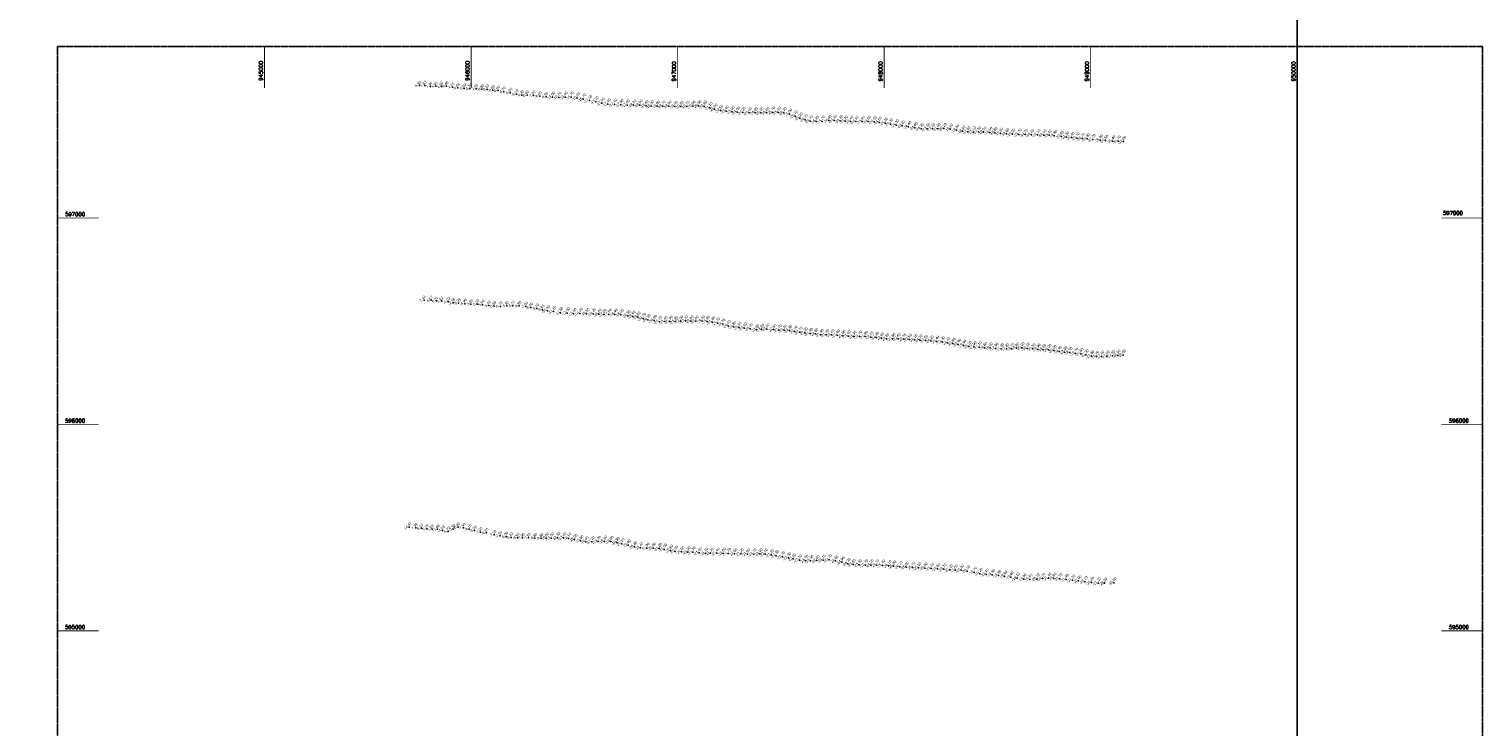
# Model space of a CAD drawing. Header units: feet. Extents: x 923032 to 950902, y 470215 to 606658.
# Tile 65 of 66: x 943860 to 950899, y 594534 to 597915. Entities that reach past the tile are written whole.
import ezdxf
from ezdxf.enums import TextEntityAlignment as Align

# ---------------------------------------------------------------- set-up
doc = ezdxf.new("R2010")
doc.units = ezdxf.units.FT
doc.header["$MEASUREMENT"] = 0
doc.header["$XCLIPFRAME"] = 0
doc.header["$PDSIZE"] = 100
doc.linetypes.add('DASHED2', pattern=[0.375, 0.25, -0.125])
doc.layers.add('ALIGNSPACE-24x36', color=1, linetype='DASHED2', plot=False)
for name, color, linetype in [('ELEV8', 7, 'Continuous'), ('GRID-LABELS-X', 7, 'Continuous'), ('GRID-LABELS-Y', 7, 'Continuous'), ('GRID-TICKS-X', 7, 'Continuous'), ('GRID-TICKS-Y', 7, 'Continuous'), ('POINTS8', 7, 'Continuous')]:
    doc.layers.add(name, color=color, linetype=linetype)
doc.layers.add('MrSID', color=251, linetype='Continuous', transparency=0.2)
doc.styles.add('MM-STANDARD', font='txt', dxfattribs={"height": 1})
doc.styles.get("Standard").update_dxf_attribs({"font": 'simplex.shx'})
picture_1 = doc.add_image_def('image7.sid', size_in_pixel=(6310, 6971))

msp = doc.modelspace()

# ---------------------------------------------------------------- linework, layer by layer
at = {"layer": 'ALIGNSPACE-24x36'}
msp.add_lwpolyline([(943996.9, 597829.9), (950897.1, 597829.9), (950897.1, 593574.1), (943996.9, 593574.1)], close=True, dxfattribs=at)
at = {"layer": 'GRID-TICKS-X', "const_width": 4, "flags": 128}
for points in [[(945000, 597829.9), (945000, 597629.9)], [(946000, 597829.9), (946000, 597629.9)], [(947000, 597829.9), (947000, 597629.9)], [(948000, 597829.9), (948000, 597629.9)], [(949000, 597829.9), (949000, 597629.9)], [(950000, 597829.9), (950000, 597629.9)]]:
    msp.add_lwpolyline(points, dxfattribs=at)
at = {"layer": 'GRID-TICKS-Y', "const_width": 4, "flags": 128}
for points in [[(943996.9, 597000), (944196.9, 597000)], [(950697.1, 597000), (950897.1, 597000)], [(943996.9, 596000), (944196.9, 596000)], [(950697.1, 596000), (950897.1, 596000)], [(943996.9, 595000), (944196.9, 595000)], [(950697.1, 595000), (950897.1, 595000)]]:
    msp.add_lwpolyline(points, dxfattribs=at)
at = {"layer": 'POINTS8', "color": 250, "linetype": 'Continuous', "lineweight": 0, "transparency": 33554687}
for p in [(945749.7, 597641.2, 8.4), (945775.7, 597642.3, 7.8), (945880.6, 597638.3, -0.4), (945803.5, 597637.4, 7.3), (945829.8, 597637.6, 4.9), (945856.6, 597637.5, 1.7), (945909.2, 597633.2, -4), (945935.7, 597629.7, -5), (945966.4, 597627.3, -5.5), (945994, 597626, -6.8), (946023.9, 597624.9, -7.9), (946052.4, 597623.5, -8.4), (946077.8, 597622.7, -9.1), (946105.6, 597618.8, -8.6), (946130.8, 597616.8, -8), (946158.8, 597611.6, -6.7), (946189.6, 597606.6, -6.6), (946219, 597598.9, -6.7), (946245.6, 597595.5, -6.3), (946271.2, 597594.1, -6.6), (946301.6, 597592.6, -7.3), (946332.2, 597589.2, -8.6), (946363.2, 597586.2, -9.9), (946393.4, 597584.6, -11), (946424.1, 597584.2, -12.2), (946454.7, 597584.8, -13.4), (946483.9, 597584.7, -14.7), (946514.2, 597580.9, -15.9), (946543.1, 597575, -16.7), (946573.1, 597568.2, -17.1), (946604.1, 597562.4, -17.3), (946633.4, 597555.5, -17.3), (946662.8, 597551, -17.4), (946693.7, 597550, -17.4), (946724.9, 597548.7, -17.6), (946755.3, 597546.9, -17.9), (946786.6, 597546.1, -18.2), (946817, 597546.1, -18.5), (946847, 597543.8, -18.6), (946871.3, 597541.8, -18.3), (946900.6, 597541.1, -18.8), (946928.1, 597541.4, -18.7), (946957.3, 597541.2, -18.9), (946987.2, 597539.5, -19.4), (947016.2, 597539.3, -19.5), (947044.4, 597539.7, -19.7), (947073.2, 597540.8, -20), (947101.8, 597542.9, -20.5), (947128.9, 597540.5, -20.8), (947155.7, 597533.7, -21.1), (947179, 597526.6, -21.8), (947207.3, 597520.4, -22.5), (947234.2, 597516.8, -23.4), (947262.2, 597514, -23.9), (947288.1, 597511.9, -24), (947316.2, 597510.2, -24.2), (947346.6, 597509.1, -24.4), (947374.9, 597509.2, -24.9), (947402.7, 597509.2, -25.3), (947430.9, 597509.9, -25.6), (947459.3, 597511.5, -25.7), (947487.4, 597511.5, -25.9), (947514.4, 597508.6, -26.3), (947541.3, 597502.2, -26), (947568.9, 597493, -25.7), (947591.8, 597483.3, -25.2), (947617.8, 597475.5, -24.7), (947642.4, 597469.5, -24.7), (947670.5, 597467, -24.3), (947699.5, 597467.4, -24.2), (947731.6, 597471.4, -24.4), (947758.1, 597471.9, -24.1), (947786.9, 597471.2, -24.2), (947811.9, 597468.4, -24.2), (947837, 597467.5, -24.4), (947863.2, 597467.2, -24.5), (947893.3, 597467.4, -24.6), (947922.7, 597467.5, -24.6), (947951, 597466, -24.4), (947975.1, 597463.1, -24.5), (948004.2, 597458.8, -24.3), (948029.9, 597454.9, -24.3), (948057.7, 597449.7, -24.3), (948087.6, 597445.9, -23.8), (948118.4, 597441.9, -24.4), (948148.3, 597436.1, -24.4), (948178.5, 597432, -24.3), (948208.7, 597431.8, -23.5), (948233.5, 597432.3, -22.4), (948259.7, 597432.4, -21), (948289, 597432.6, -20.1), (948320.2, 597429.3, -19.6), (948350.2, 597424.6, -19.2), (948379.9, 597420, -18.1), (948404.8, 597417.7, -17.5), (948431.3, 597416.3, -17.1), (948456.8, 597416.8, -17.5), (948481.3, 597415.2, -18), (948510.6, 597414.1, -18.6), (948535.5, 597412.2, -18.8), (948563.2, 597409.2, -19.3), (948592.3, 597407, -19.6), (948621.6, 597405.5, -19.5), (948652.7, 597404.1, -19.7), (948683, 597403.6, -19.7), (948712.8, 597403.1, -19.4), (948742.8, 597402.7, -19.1), (948772.5, 597401.4, -19), (948798.2, 597400.2, -19.1), (948823.5, 597398.3, -19.8), (948856.5, 597394.6, -20.6), (948882.6, 597392, -21.5), (948907.6, 597389.2, -22.4), (948933.2, 597386.8, -23.7), (948958, 597384.2, -25.7), (948982.8, 597382.5, -26.9), (949010.4, 597379.2, -27.7), (949045.3, 597376.6, -28.9), (949071.7, 597374.7, -30.5), (949106, 597372.4, -31.4), (949132.7, 597371.7, -31.7), (949158.5, 597369.6, -32), (945772.7, 596602.1, 7.4), (945807.4, 596601.1, 6.7), (945832.2, 596597.9, 6), (945857.6, 596596.5, 4.8), (945889.2, 596593.6, 0), (945912.9, 596588.2, -3), (945939.7, 596586.9, -5.4), (945968.9, 596584.6, -5), (945998.9, 596582.5, -3.9), (946029.1, 596582.2, -5.1), (946055.1, 596579.8, -5.5), (946086, 596575.2, -5.4), (946111.6, 596572.9, -5.5), (946142.1, 596571.8, -5.7), (946173.2, 596573.5, -5.9), (946202.2, 596574.8, -6.2), (946233.4, 596573.8, -6.8), (946265.6, 596571.1, -7.6), (946289.2, 596565.7, -8.4), (946318.8, 596560.8, -9.1), (946345.6, 596555.3, -9.8), (946369.3, 596550.6, -10.5), (946399.1, 596546.5, -11.1), (946432.8, 596541, -11.9), (946465.3, 596539.3, -12.6), (946496.4, 596535.6, -13.6), (946527, 596537.4, -14.6), (946559.4, 596536.3, -15.5), (946590.5, 596535.2, -16.2), (946618.8, 596533.3, -16.6), (946643.2, 596531.9, -17), (946667.3, 596532.9, -17.5), (946696.5, 596532.8, -18.4), (946725.6, 596531.4, -18.9), (946758.7, 596526.3, -19.5), (946782.9, 596523.2, -19.6), (946807.7, 596518.6, -19.8), (946832.9, 596512.3, -20.2), (946856.3, 596506.6, -20.5), (946886.1, 596502.7, -20.8), (946911.5, 596497.4, -20.7), (946937.4, 596497.8, -21.4), (946963, 596498.6, -21.9), (946988.7, 596497.9, -21.8), (947013.4, 596499.6, -22.5), (947037.6, 596500.8, -23.2), (947063.3, 596500.2, -23.6), (947088.4, 596500, -23.8), (947118.4, 596499.9, -24.2), (947142.7, 596498.6, -24.3), (947167.8, 596495.3, -24.4), (947192.7, 596490.7, -24.7), (947218.2, 596485.2, -24.7), (947244.2, 596477.6, -24.4), (947270.3, 596472.5, -24.8), (947296.1, 596469.4, -25.1), (947322.6, 596465.5, -24.4), (947351.3, 596463, -24.4), (947381.6, 596458, -23.9), (947405.7, 596459.6, -23.6), (947431.8, 596461, -23), (947464.7, 596459.4, -22.6), (947490.7, 596456.9, -22.7), (947516.1, 596456.2, -23.2), (947540.8, 596454.6, -23.3), (947566.2, 596450.5, -23.1), (947591.8, 596446.4, -22.7), (947616.4, 596442.7, -22.3), (947641.6, 596439.6, -21.9), (947667.3, 596439.2, -21.6), (947693.6, 596434.5, -21.4), (947719.8, 596433.8, -21.4), (947745.1, 596434, -21.2), (947772.3, 596431.5, -21.4), (947799.1, 596428.8, -21.9), (947825.3, 596428, -21.4), (947852.9, 596426.3, -21.3), (947880.3, 596426.5, -21.7), (947907.8, 596425.4, -21.8), (947935, 596423.1, -22.2), (947960.7, 596420.9, -22.3), (947986.8, 596418, -22.6), (948011.3, 596414.3, -22.8), (948041, 596414.6, -22.8), (948067.3, 596415.1, -22.6), (948094.4, 596412.6, -22.7), (948120.4, 596411.5, -23.5), (948146.9, 596410.2, -24.1), (948172.8, 596408, -24.3), (948199.3, 596406, -24.5), (948226.6, 596404.5, -24.2), (948253.7, 596401.9, -23.4), (948280.5, 596399.1, -22.3), (948306.4, 596395.5, -21.4), (948331.9, 596391.9, -20.8), (948358.6, 596387.5, -20.4), (948384.5, 596382.5, -19.8), (948409.5, 596376.7, -19.1), (948434.3, 596375, -17.9), (948459.4, 596374.7, -17.1), (948485.8, 596371.1, -16.8), (948512.7, 596370.1, -16.9), (948539.4, 596368.2, -17.3), (948566.2, 596365.5, -17.3), (948591.5, 596365.5, -17.8), (948616.7, 596366.2, -18.7), (948640.6, 596369.5, -19.8), (948666.6, 596370.3, -20), (948692.2, 596368.2, -20.1), (948719, 596365.2, -20.3), (948744.3, 596363.4, -19.9), (948770.3, 596361.9, -19.9), (948796.4, 596361.3, -20), (948821.6, 596357.3, -20), (948846.9, 596352.5, -19.9), (948873.3, 596350.6, -19.2), (948898.2, 596347.7, -18.9), (948927, 596343.5, -19.7), (948952, 596341.9, -20.8), (948977.1, 596336.6, -22.3), (949003.1, 596330.5, -23.4), (949027.5, 596328.5, -25.7), (949052, 596329.3, -27.4), (949078.3, 596330.4, -27.5), (949105.2, 596332.6, -27.9), (949131.3, 596334.2, -28.5), (949157, 596335.9, -28.6), (945700.8, 595501.5, 14.5), (945732.7, 595499.4, 7.4), (945760.1, 595497.6, 8.1), (945785.8, 595493.9, 5.8), (945811.5, 595492, 1.8), (945837.6, 595491.8, -1.5), (945862.2, 595486, -4.8), (945888.8, 595481, -5.7), (945913.5, 595492, -6.3), (945937.1, 595501.5, -6.8), (945963.1, 595498.8, -7.5), (945991.2, 595493.1, -8.1), (946016.3, 595486, -8.1), (946045.8, 595478, -7), (946074, 595474.2, -6.2), (946112.2, 595464.3, -7.1), (946139.9, 595460.2, -7.5), (946169.3, 595455.6, -8), (946193.8, 595452.5, -8.4), (946224.9, 595450.6, -8.5), (946249.2, 595449.8, -7.9), (946278.6, 595450.2, -7.5), (946309.3, 595449.5, -8.4), (946339.6, 595448.4, -9.9), (946363.6, 595449.2, -10.8), (946388.1, 595448.8, -11.6), (946418.5, 595449.8, -12.3), (946447.4, 595450.1, -13.4), (946471.7, 595447.3, -14.1), (946501.1, 595441.8, -15), (946530, 595436.2, -15.8), (946555.8, 595431.2, -16.4), (946584.6, 595430.7, -17.2), (946615.1, 595432.1, -18.2), (946645.8, 595433.2, -19.3), (946676.4, 595432, -19.8), (946705.8, 595427.2, -19.9), (946729.7, 595421.5, -20.1), (946760, 595414.8, -20.4), (946790.4, 595406.6, -20.8), (946820.2, 595402.5, -21.4), (946850.6, 595400, -21.8), (946880.9, 595399.9, -21.8), (946910.8, 595398.1, -21.2), (946935, 595394.6, -21), (946965.1, 595389.6, -20.8), (946988.7, 595384.9, -20.6), (947019, 595382.7, -20.9), (947049.3, 595381.6, -21.3), (947073.4, 595380.5, -21.3), (947104.6, 595377.5, -21.5), (947134.7, 595375.2, -21.4), (947159.8, 595375.9, -21.1), (947189.9, 595375.8, -21.4), (947220.2, 595375.1, -21.6), (947244.3, 595374.1, -21.7), (947275.4, 595373.3, -22), (947306.6, 595372.4, -22.2), (947338.1, 595371.7, -21.9), (947368.4, 595371.8, -21.7), (947398.6, 595372.6, -21.9), (947423.2, 595371.1, -22.1), (947453.4, 595367.5, -22.2), (947477.2, 595363.8, -22.3), (947507.2, 595357.8, -22.7), (947536.2, 595353.2, -22.9), (947560.1, 595348.5, -22.9), (947589.5, 595342.9, -23.1), (947619.2, 595339.7, -23.7), (947643.9, 595339.1, -23.3), (947674.4, 595340.2, -22.6), (947703.9, 595341.9, -23.1), (947733.5, 595343.2, -23.7), (947765, 595338.8, -24.8), (947795.1, 595331.8, -24.9), (947824.8, 595325.1, -24.3), (947849.1, 595320.6, -23.6), (947879.5, 595319.1, -23.3), (947909.3, 595318.8, -23.7), (947935.3, 595318.5, -24.2), (947962.9, 595318.3, -24.7), (947991.5, 595317.1, -25.4), (948021.4, 595315.3, -26.1), (948045.4, 595312.4, -26.2), (948076.1, 595310.1, -26.1), (948106.6, 595308.4, -26), (948137.2, 595306.8, -25.7), (948166.5, 595304.9, -25.8), (948197.2, 595303.9, -25.8), (948227.9, 595302.1, -25.6), (948258.6, 595300, -24.9), (948289.4, 595298.1, -23.7), (948318.6, 595295.3, -22.1), (948343.4, 595293.9, -21), (948373.2, 595293.6, -20.2), (948402.2, 595289.6, -20.1), (948436.1, 595282.7, -19.7), (948463.3, 595276.7, -19.2), (948493.7, 595273, -19.1), (948523.3, 595271.7, -19.4), (948553.1, 595267.5, -19.9), (948583, 595263.8, -19.8), (948613.7, 595260.2, -19.4), (948644.3, 595254.7, -19.1), (948675.9, 595249.8, -19), (948705.2, 595248.9, -19.5), (948739.4, 595250.9, -20.1), (948766.9, 595253.1, -20.7), (948796.2, 595254.3, -21.4), (948820.7, 595254.2, -21.8), (948850.6, 595252.3, -21.7), (948880.8, 595248.5, -21.4), (948911.9, 595245, -21.3), (948941.6, 595241.9, -22), (948972.2, 595237.8, -23.1), (949003.9, 595233.6, -25.2), (949035.9, 595231.5, -27.2), (949066.9, 595230.2, -28.8), (949111.7, 595232.2, -30.3)]:
    msp.add_point(p, dxfattribs=at)

# ---------------------------------------------------------------- texts
at = {"layer": 'ELEV8', "color": 18, "true_color": 0x000000, "transparency": 33554687, "style": 'MM-STANDARD'}
for s, p in [('8.39', (945749.7, 597641.2, 8.4)), ('7.83', (945775.7, 597642.3, 7.8)), ('7.34', (945803.5, 597637.4, 7.3)), ('4.90', (945829.8, 597637.6, 4.9)), ('1.69', (945856.6, 597637.5, 1.7)), ('-0.40', (945880.6, 597638.3, -0.4)), ('-4.01', (945909.2, 597633.2, -4)), ('-5.04', (945935.7, 597629.7, -5)), ('-5.50', (945966.4, 597627.3, -5.5)), ('-6.76', (945994, 597626, -6.8)), ('-7.90', (946023.9, 597624.9, -7.9)), ('-8.40', (946052.4, 597623.5, -8.4)), ('-9.10', (946077.8, 597622.7, -9.1)), ('-8.60', (946105.6, 597618.8, -8.6)), ('-8.00', (946130.8, 597616.8, -8)), ('-6.70', (946158.8, 597611.6, -6.7)), ('-6.60', (946189.6, 597606.6, -6.6)), ('-6.70', (946219, 597598.9, -6.7)), ('-6.30', (946245.6, 597595.5, -6.3)), ('-6.60', (946271.2, 597594.1, -6.6)), ('-7.30', (946301.6, 597592.6, -7.3)), ('-8.60', (946332.2, 597589.2, -8.6)), ('-9.90', (946363.2, 597586.2, -9.9)), ('-11.00', (946393.4, 597584.6, -11)), ('-12.20', (946424.1, 597584.2, -12.2)), ('-13.40', (946454.7, 597584.8, -13.4)), ('-14.70', (946483.9, 597584.7, -14.7)), ('-15.90', (946514.2, 597580.9, -15.9)), ('-16.70', (946543.1, 597575, -16.7)), ('-17.10', (946573.1, 597568.2, -17.1)), ('-17.30', (946604.1, 597562.4, -17.3)), ('-17.30', (946633.4, 597555.5, -17.3)), ('-17.40', (946662.8, 597551, -17.4)), ('-17.40', (946693.7, 597550, -17.4)), ('-17.60', (946724.9, 597548.7, -17.6)), ('-17.90', (946755.3, 597546.9, -17.9)), ('-18.20', (946786.6, 597546.1, -18.2)), ('-18.50', (946817, 597546.1, -18.5)), ('-18.60', (946847, 597543.8, -18.6)), ('-18.30', (946871.3, 597541.8, -18.3)), ('-18.80', (946900.6, 597541.1, -18.8)), ('-18.70', (946928.1, 597541.4, -18.7)), ('-18.90', (946957.3, 597541.2, -18.9)), ('-19.40', (946987.2, 597539.5, -19.4)), ('-19.50', (947016.2, 597539.3, -19.5)), ('-19.70', (947044.4, 597539.7, -19.7)), ('-20.00', (947073.2, 597540.8, -20)), ('-20.50', (947101.8, 597542.9, -20.5)), ('-20.80', (947128.9, 597540.5, -20.8)), ('-21.10', (947155.7, 597533.7, -21.1)), ('-21.80', (947179, 597526.6, -21.8)), ('-22.50', (947207.3, 597520.4, -22.5)), ('-23.40', (947234.2, 597516.8, -23.4)), ('-23.90', (947262.2, 597514, -23.9)), ('-24.00', (947288.1, 597511.9, -24)), ('-24.20', (947316.2, 597510.2, -24.2)), ('-24.40', (947346.6, 597509.1, -24.4)), ('-24.90', (947374.9, 597509.2, -24.9)), ('-25.30', (947402.7, 597509.2, -25.3)), ('-25.60', (947430.9, 597509.9, -25.6)), ('-25.70', (947459.3, 597511.5, -25.7)), ('-25.90', (947487.4, 597511.5, -25.9)), ('-26.30', (947514.4, 597508.6, -26.3)), ('-26.00', (947541.3, 597502.2, -26)), ('-25.70', (947568.9, 597493, -25.7)), ('-25.20', (947591.8, 597483.3, -25.2)), ('-24.70', (947617.8, 597475.5, -24.7)), ('-24.70', (947642.4, 597469.5, -24.7)), ('-24.40', (947731.6, 597471.4, -24.4)), ('-24.10', (947758.1, 597471.9, -24.1)), ('-24.20', (947786.9, 597471.2, -24.2)), ('-24.30', (947670.5, 597467, -24.3)), ('-24.20', (947699.5, 597467.4, -24.2)), ('-24.20', (947811.9, 597468.4, -24.2)), ('-24.40', (947837, 597467.5, -24.4)), ('-24.50', (947863.2, 597467.2, -24.5)), ('-24.60', (947893.3, 597467.4, -24.6)), ('-24.60', (947922.7, 597467.5, -24.6)), ('-24.40', (947951, 597466, -24.4)), ('-24.50', (947975.1, 597463.1, -24.5)), ('-24.30', (948004.2, 597458.8, -24.3)), ('-24.30', (948029.9, 597454.9, -24.3)), ('-24.30', (948057.7, 597449.7, -24.3)), ('-23.80', (948087.6, 597445.9, -23.8)), ('-24.40', (948118.4, 597441.9, -24.4)), ('-24.40', (948148.3, 597436.1, -24.4)), ('-24.30', (948178.5, 597432, -24.3)), ('-23.50', (948208.7, 597431.8, -23.5)), ('-22.40', (948233.5, 597432.3, -22.4)), ('-21.00', (948259.7, 597432.4, -21)), ('-20.10', (948289, 597432.6, -20.1)), ('-19.60', (948320.2, 597429.3, -19.6)), ('-19.20', (948350.2, 597424.6, -19.2)), ('-18.10', (948379.9, 597420, -18.1)), ('-17.50', (948404.8, 597417.7, -17.5)), ('-17.10', (948431.3, 597416.3, -17.1)), ('-17.50', (948456.8, 597416.8, -17.5)), ('-18.00', (948481.3, 597415.2, -18)), ('-18.60', (948510.6, 597414.1, -18.6)), ('-18.80', (948535.5, 597412.2, -18.8)), ('-19.30', (948563.2, 597409.2, -19.3)), ('-19.60', (948592.3, 597407, -19.6)), ('-19.50', (948621.6, 597405.5, -19.5)), ('-19.70', (948652.7, 597404.1, -19.7)), ('-19.70', (948683, 597403.6, -19.7)), ('-19.40', (948712.8, 597403.1, -19.4)), ('-19.10', (948742.8, 597402.7, -19.1)), ('-19.00', (948772.5, 597401.4, -19)), ('-19.10', (948798.2, 597400.2, -19.1)), ('-19.80', (948823.5, 597398.3, -19.8)), ('-20.60', (948856.5, 597394.6, -20.6)), ('-21.50', (948882.6, 597392, -21.5)), ('-22.40', (948907.6, 597389.2, -22.4)), ('-23.70', (948933.2, 597386.8, -23.7)), ('-25.70', (948958, 597384.2, -25.7)), ('-26.90', (948982.8, 597382.5, -26.9)), ('-27.70', (949010.4, 597379.2, -27.7)), ('-28.90', (949045.3, 597376.6, -28.9)), ('-30.50', (949071.7, 597374.7, -30.5)), ('-31.40', (949106, 597372.4, -31.4)), ('-31.70', (949132.7, 597371.7, -31.7)), ('-32.00', (949158.5, 597369.6, -32)), ('7.44', (945772.7, 596602.1, 7.4)), ('6.67', (945807.4, 596601.1, 6.7)), ('6.01', (945832.2, 596597.9, 6)), ('4.82', (945857.6, 596596.5, 4.8)), ('-0.02', (945889.2, 596593.6, 0)), ('-2.96', (945912.9, 596588.2, -3)), ('-5.38', (945939.7, 596586.9, -5.4)), ('-4.96', (945968.9, 596584.6, -5)), ('-3.90', (945998.9, 596582.5, -3.9)), ('-5.10', (946029.1, 596582.2, -5.1)), ('-5.50', (946055.1, 596579.8, -5.5)), ('-5.40', (946086, 596575.2, -5.4)), ('-5.50', (946111.6, 596572.9, -5.5)), ('-5.70', (946142.1, 596571.8, -5.7)), ('-5.90', (946173.2, 596573.5, -5.9)), ('-6.20', (946202.2, 596574.8, -6.2)), ('-6.80', (946233.4, 596573.8, -6.8)), ('-7.60', (946265.6, 596571.1, -7.6)), ('-8.40', (946289.2, 596565.7, -8.4)), ('-9.10', (946318.8, 596560.8, -9.1)), ('-9.80', (946345.6, 596555.3, -9.8)), ('-10.50', (946369.3, 596550.6, -10.5)), ('-11.10', (946399.1, 596546.5, -11.1)), ('-11.90', (946432.8, 596541, -11.9)), ('-12.60', (946465.3, 596539.3, -12.6)), ('-13.60', (946496.4, 596535.6, -13.6)), ('-14.60', (946527, 596537.4, -14.6)), ('-15.50', (946559.4, 596536.3, -15.5)), ('-16.20', (946590.5, 596535.2, -16.2)), ('-16.60', (946618.8, 596533.3, -16.6)), ('-17.00', (946643.2, 596531.9, -17)), ('-17.50', (946667.3, 596532.9, -17.5)), ('-18.40', (946696.5, 596532.8, -18.4)), ('-18.90', (946725.6, 596531.4, -18.9)), ('-19.50', (946758.7, 596526.3, -19.5)), ('-19.60', (946782.9, 596523.2, -19.6)), ('-19.80', (946807.7, 596518.6, -19.8)), ('-20.20', (946832.9, 596512.3, -20.2)), ('-20.50', (946856.3, 596506.6, -20.5)), ('-20.80', (946886.1, 596502.7, -20.8)), ('-20.70', (946911.5, 596497.4, -20.7)), ('-21.40', (946937.4, 596497.8, -21.4)), ('-21.90', (946963, 596498.6, -21.9)), ('-21.80', (946988.7, 596497.9, -21.8)), ('-22.50', (947013.4, 596499.6, -22.5)), ('-23.20', (947037.6, 596500.8, -23.2)), ('-23.60', (947063.3, 596500.2, -23.6)), ('-23.80', (947088.4, 596500, -23.8)), ('-24.20', (947118.4, 596499.9, -24.2)), ('-24.30', (947142.7, 596498.6, -24.3)), ('-24.40', (947167.8, 596495.3, -24.4)), ('-24.70', (947192.7, 596490.7, -24.7)), ('-24.70', (947218.2, 596485.2, -24.7)), ('-24.40', (947244.2, 596477.6, -24.4)), ('-24.80', (947270.3, 596472.5, -24.8)), ('-25.10', (947296.1, 596469.4, -25.1)), ('-24.40', (947322.6, 596465.5, -24.4)), ('-24.40', (947351.3, 596463, -24.4)), ('-23.90', (947381.6, 596458, -23.9)), ('-23.60', (947405.7, 596459.6, -23.6)), ('-23.00', (947431.8, 596461, -23)), ('-22.60', (947464.7, 596459.4, -22.6)), ('-22.70', (947490.7, 596456.9, -22.7)), ('-23.20', (947516.1, 596456.2, -23.2)), ('-23.30', (947540.8, 596454.6, -23.3)), ('-23.10', (947566.2, 596450.5, -23.1)), ('-22.70', (947591.8, 596446.4, -22.7)), ('-22.30', (947616.4, 596442.7, -22.3)), ('-21.90', (947641.6, 596439.6, -21.9)), ('-21.60', (947667.3, 596439.2, -21.6)), ('-21.40', (947693.6, 596434.5, -21.4)), ('-21.40', (947719.8, 596433.8, -21.4)), ('-21.20', (947745.1, 596434, -21.2)), ('-21.40', (947772.3, 596431.5, -21.4)), ('-21.90', (947799.1, 596428.8, -21.9)), ('-21.40', (947825.3, 596428, -21.4)), ('-21.30', (947852.9, 596426.3, -21.3)), ('-21.70', (947880.3, 596426.5, -21.7)), ('-21.80', (947907.8, 596425.4, -21.8)), ('-22.20', (947935, 596423.1, -22.2)), ('-22.30', (947960.7, 596420.9, -22.3)), ('-22.60', (947986.8, 596418, -22.6)), ('-22.80', (948011.3, 596414.3, -22.8)), ('-22.80', (948041, 596414.6, -22.8)), ('-22.60', (948067.3, 596415.1, -22.6)), ('-22.70', (948094.4, 596412.6, -22.7)), ('-23.50', (948120.4, 596411.5, -23.5)), ('-24.10', (948146.9, 596410.2, -24.1)), ('-24.30', (948172.8, 596408, -24.3)), ('-24.50', (948199.3, 596406, -24.5)), ('-24.20', (948226.6, 596404.5, -24.2)), ('-23.40', (948253.7, 596401.9, -23.4)), ('-22.30', (948280.5, 596399.1, -22.3)), ('-21.40', (948306.4, 596395.5, -21.4)), ('-20.80', (948331.9, 596391.9, -20.8)), ('-20.40', (948358.6, 596387.5, -20.4)), ('-19.80', (948384.5, 596382.5, -19.8)), ('-19.10', (948409.5, 596376.7, -19.1)), ('-17.90', (948434.3, 596375, -17.9)), ('-17.10', (948459.4, 596374.7, -17.1)), ('-16.80', (948485.8, 596371.1, -16.8)), ('-16.90', (948512.7, 596370.1, -16.9)), ('-17.30', (948539.4, 596368.2, -17.3)), ('-17.30', (948566.2, 596365.5, -17.3)), ('-17.80', (948591.5, 596365.5, -17.8)), ('-18.70', (948616.7, 596366.2, -18.7)), ('-19.80', (948640.6, 596369.5, -19.8)), ('-20.00', (948666.6, 596370.3, -20)), ('-20.10', (948692.2, 596368.2, -20.1)), ('-20.30', (948719, 596365.2, -20.3)), ('-19.90', (948744.3, 596363.4, -19.9)), ('-19.90', (948770.3, 596361.9, -19.9)), ('-20.00', (948796.4, 596361.3, -20)), ('-20.00', (948821.6, 596357.3, -20)), ('-19.90', (948846.9, 596352.5, -19.9)), ('-19.20', (948873.3, 596350.6, -19.2)), ('-18.90', (948898.2, 596347.7, -18.9)), ('-19.70', (948927, 596343.5, -19.7)), ('-20.80', (948952, 596341.9, -20.8)), ('-22.30', (948977.1, 596336.6, -22.3)), ('-23.40', (949003.1, 596330.5, -23.4)), ('-25.70', (949027.5, 596328.5, -25.7)), ('-27.40', (949052, 596329.3, -27.4)), ('-27.50', (949078.3, 596330.4, -27.5)), ('-27.90', (949105.2, 596332.6, -27.9)), ('-28.50', (949131.3, 596334.2, -28.5)), ('-28.60', (949157, 596335.9, -28.6)), ('14.47', (945700.8, 595501.5, 14.5)), ('-6.80', (945937.1, 595501.5, -6.8)), ('7.39', (945732.7, 595499.4, 7.4)), ('8.13', (945760.1, 595497.6, 8.1)), ('5.79', (945785.8, 595493.9, 5.8)), ('1.83', (945811.5, 595492, 1.8)), ('-1.48', (945837.6, 595491.8, -1.5)), ('-4.83', (945862.2, 595486, -4.8)), ('-5.73', (945888.8, 595481, -5.7)), ('-6.30', (945913.5, 595492, -6.3)), ('-7.50', (945963.1, 595498.8, -7.5)), ('-8.10', (945991.2, 595493.1, -8.1)), ('-8.10', (946016.3, 595486, -8.1)), ('-7.00', (946045.8, 595478, -7)), ('-6.20', (946074, 595474.2, -6.2)), ('-7.10', (946112.2, 595464.3, -7.1)), ('-7.50', (946139.9, 595460.2, -7.5)), ('-8.00', (946169.3, 595455.6, -8)), ('-8.40', (946193.8, 595452.5, -8.4)), ('-8.50', (946224.9, 595450.6, -8.5)), ('-7.90', (946249.2, 595449.8, -7.9)), ('-7.50', (946278.6, 595450.2, -7.5)), ('-8.40', (946309.3, 595449.5, -8.4)), ('-9.90', (946339.6, 595448.4, -9.9)), ('-10.80', (946363.6, 595449.2, -10.8)), ('-11.60', (946388.1, 595448.8, -11.6)), ('-12.30', (946418.5, 595449.8, -12.3)), ('-13.40', (946447.4, 595450.1, -13.4)), ('-14.10', (946471.7, 595447.3, -14.1)), ('-15.00', (946501.1, 595441.8, -15)), ('-15.80', (946530, 595436.2, -15.8)), ('-16.40', (946555.8, 595431.2, -16.4)), ('-17.20', (946584.6, 595430.7, -17.2)), ('-18.20', (946615.1, 595432.1, -18.2)), ('-19.30', (946645.8, 595433.2, -19.3)), ('-19.80', (946676.4, 595432, -19.8)), ('-19.90', (946705.8, 595427.2, -19.9)), ('-20.10', (946729.7, 595421.5, -20.1)), ('-20.40', (946760, 595414.8, -20.4)), ('-20.80', (946790.4, 595406.6, -20.8)), ('-21.40', (946820.2, 595402.5, -21.4)), ('-21.80', (946850.6, 595400, -21.8)), ('-21.80', (946880.9, 595399.9, -21.8)), ('-21.20', (946910.8, 595398.1, -21.2)), ('-21.00', (946935, 595394.6, -21)), ('-20.80', (946965.1, 595389.6, -20.8)), ('-20.60', (946988.7, 595384.9, -20.6)), ('-20.90', (947019, 595382.7, -20.9)), ('-21.30', (947049.3, 595381.6, -21.3)), ('-21.30', (947073.4, 595380.5, -21.3)), ('-21.50', (947104.6, 595377.5, -21.5)), ('-21.40', (947134.7, 595375.2, -21.4)), ('-21.10', (947159.8, 595375.9, -21.1)), ('-21.40', (947189.9, 595375.8, -21.4)), ('-21.60', (947220.2, 595375.1, -21.6)), ('-21.70', (947244.3, 595374.1, -21.7)), ('-22.00', (947275.4, 595373.3, -22)), ('-22.20', (947306.6, 595372.4, -22.2)), ('-21.90', (947338.1, 595371.7, -21.9)), ('-21.70', (947368.4, 595371.8, -21.7)), ('-21.90', (947398.6, 595372.6, -21.9)), ('-22.10', (947423.2, 595371.1, -22.1)), ('-22.20', (947453.4, 595367.5, -22.2)), ('-22.30', (947477.2, 595363.8, -22.3)), ('-22.70', (947507.2, 595357.8, -22.7)), ('-22.90', (947536.2, 595353.2, -22.9)), ('-22.90', (947560.1, 595348.5, -22.9)), ('-23.10', (947589.5, 595342.9, -23.1)), ('-23.70', (947619.2, 595339.7, -23.7)), ('-23.30', (947643.9, 595339.1, -23.3)), ('-22.60', (947674.4, 595340.2, -22.6)), ('-23.10', (947703.9, 595341.9, -23.1)), ('-23.70', (947733.5, 595343.2, -23.7)), ('-24.80', (947765, 595338.8, -24.8)), ('-24.90', (947795.1, 595331.8, -24.9)), ('-24.30', (947824.8, 595325.1, -24.3)), ('-23.60', (947849.1, 595320.6, -23.6)), ('-23.30', (947879.5, 595319.1, -23.3)), ('-23.70', (947909.3, 595318.8, -23.7)), ('-24.20', (947935.3, 595318.5, -24.2)), ('-24.70', (947962.9, 595318.3, -24.7)), ('-25.40', (947991.5, 595317.1, -25.4)), ('-26.10', (948021.4, 595315.3, -26.1)), ('-26.20', (948045.4, 595312.4, -26.2)), ('-26.10', (948076.1, 595310.1, -26.1)), ('-26.00', (948106.6, 595308.4, -26)), ('-25.70', (948137.2, 595306.8, -25.7)), ('-25.80', (948166.5, 595304.9, -25.8)), ('-25.80', (948197.2, 595303.9, -25.8)), ('-25.60', (948227.9, 595302.1, -25.6)), ('-24.90', (948258.6, 595300, -24.9)), ('-23.70', (948289.4, 595298.1, -23.7)), ('-22.10', (948318.6, 595295.3, -22.1)), ('-21.00', (948343.4, 595293.9, -21)), ('-20.20', (948373.2, 595293.6, -20.2)), ('-20.10', (948402.2, 595289.6, -20.1)), ('-19.70', (948436.1, 595282.7, -19.7)), ('-19.20', (948463.3, 595276.7, -19.2)), ('-19.10', (948493.7, 595273, -19.1)), ('-19.40', (948523.3, 595271.7, -19.4)), ('-19.90', (948553.1, 595267.5, -19.9)), ('-19.80', (948583, 595263.8, -19.8)), ('-19.40', (948613.7, 595260.2, -19.4)), ('-19.10', (948644.3, 595254.7, -19.1)), ('-19.00', (948675.9, 595249.8, -19)), ('-19.50', (948705.2, 595248.9, -19.5)), ('-20.10', (948739.4, 595250.9, -20.1)), ('-20.70', (948766.9, 595253.1, -20.7)), ('-21.40', (948796.2, 595254.3, -21.4)), ('-21.80', (948820.7, 595254.2, -21.8)), ('-21.70', (948850.6, 595252.3, -21.7)), ('-21.40', (948880.8, 595248.5, -21.4)), ('-21.30', (948911.9, 595245, -21.3)), ('-22.00', (948941.6, 595241.9, -22)), ('-23.10', (948972.2, 595237.8, -23.1)), ('-25.20', (949003.9, 595233.6, -25.2)), ('-27.20', (949035.9, 595231.5, -27.2)), ('-28.80', (949066.9, 595230.2, -28.8)), ('-30.30', (949111.7, 595232.2, -30.3))]:
    msp.add_text(s, height=13, rotation=45, dxfattribs=at).set_placement(p, align=Align.BOTTOM_CENTER)
at = {"layer": 'GRID-LABELS-X'}
for s, p in [('945000', (944991.6, 597664.5)), ('946000', (945991.6, 597664.5)), ('947000', (946991.6, 597661.4)), ('948000', (947991.6, 597661.4)), ('949000', (948991.6, 597661.4)), ('950000', (949991.6, 597661.4))]:
    msp.add_text(s, height=18.75, rotation=90, dxfattribs=at).set_placement(p)
at = {"layer": 'GRID-LABELS-Y'}
for s, p in [('597000', (944034.3, 597008.7)), ('597000', (950705.7, 597014.7)), ('596000', (944034.3, 596008.7)), ('596000', (950734.4, 596008.7)), ('595000', (944034.3, 595008.7)), ('595000', (950734.4, 595008.7))]:
    msp.add_text(s, height=18.75, dxfattribs=at).set_placement(p)

# ---------------------------------------------------------------- pictures from other files: only their frames are drawn
at = {"layer": 'MrSID'}
image = msp.add_image(picture_1, insert=(943561.9, 583930), size_in_units=(20702.1, 22870.7), dxfattribs=at)
image.set_boundary_path([(49.11, 243.55), (1961.845, 6970.5)])

doc.saveas('drawing.dxf')
